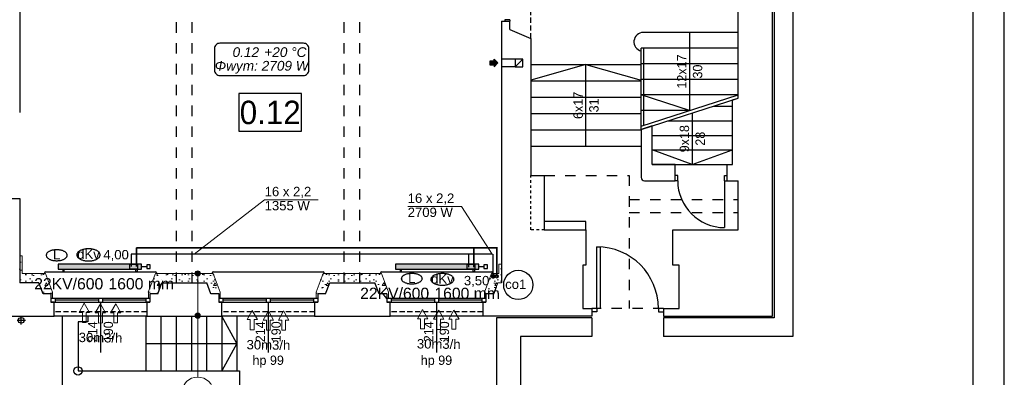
# Model space of a CAD drawing. Header units: millimetres. Extents: x 45180 to 119519, y 31297 to 302414.
# Tile 19 of 97: x 98880 to 117780, y 89897 to 96760. Entities that reach past the tile are written whole.
import ezdxf
from ezdxf.lldxf.tags import DXFTag

# ---------------------------------------------------------------- set-up
doc = ezdxf.new("R2010")
doc.units = ezdxf.units.MM
doc.header["$MEASUREMENT"] = 0
for name, pattern in [('Hidden Line', [100, 50, -50]), ('Krawędzie ukryte', [150, 100, -50]), ('PHANTOM', [2.5, 1.25, -0.25, 0.25, -0.25, 0.25, -0.25]), ('Przerywana', [400, 200, -200])]:
    doc.linetypes.add(name, pattern=pattern)
doc.layers.get('0').update_dxf_attribs({"color": 252})
for name, color, linetype in [('#opisy', 7, 'Continuous'), ('#podkład', 252, 'Continuous'), ('_TABELA', 7, 'Continuous'), ('IS_Armatura_podłączeniowa_grz._dolnozas.', 7, 'SOLID'), ('IS_Armatura_Therm', 7, 'SOLID'), ('IS_Grafika', 7, 'SOLID'), ('IS_Grzejniki_Plan_rzut', 7, 'SOLID'), ('IS_Opisy_działek_Therm', 7, 'SOLID'), ('IS_Text_Armatury_Therm', 7, 'Continuous'), ('IS_Text_Konstrukcji', 7, 'Continuous'), ('IS_Text_Odbiornikow_Therm', 7, 'Continuous')]:
    doc.layers.add(name, color=color, linetype=linetype)
for name, color, linetype, lineweight in [('Arch ocieplenie_Nr_Pióra__21', 252, 'Continuous', 13), ('Arch opisy_Nr_Pióra__21', 252, 'Continuous', 13), ('IS_Powrót', 5, 'DASHDOT', 35), ('IS_Zasilanie', 1, 'SOLID', 30)]:
    doc.layers.add(name, color=color, linetype=linetype, lineweight=lineweight)
doc.styles.add('ARIAL', font='arial.ttf', dxfattribs={"width": 0.75})
doc.styles.add('GENERATED_STYLE_3', font='txt')
doc.styles.add('GENERATED_STYLE_5', font='txt')
doc.styles.get("Standard").update_dxf_attribs({"font": 'arial.ttf', "bigfont": 'BIGFONT.SHX'})
tags = doc.linetypes.add('DASHDOT', pattern=[20, 10, -5, 0, -5]).pattern_tags.tags
tags[10:11] = [DXFTag(74, 4), DXFTag(75, 0), DXFTag(340, '0'), DXFTag(46, 0.0), DXFTag(50, 0.0), DXFTag(44, 0.0), DXFTag(45, 0.0)]
tags[8:9] = [DXFTag(74, 4), DXFTag(75, 0), DXFTag(340, '0'), DXFTag(46, 0.0), DXFTag(50, 0.0), DXFTag(44, 0.0), DXFTag(45, 0.0)]
tags[6:7] = [DXFTag(74, 4), DXFTag(75, 0), DXFTag(340, '0'), DXFTag(46, 0.0), DXFTag(50, 0.0), DXFTag(44, 0.0), DXFTag(45, 0.0)]
tags[4:5] = [DXFTag(74, 4), DXFTag(75, 0), DXFTag(340, '0'), DXFTag(46, 0.0), DXFTag(50, 0.0), DXFTag(44, 0.0), DXFTag(45, 0.0)]
tags = doc.linetypes.add('SOLID', pattern=[10, 10, 0]).pattern_tags.tags
tags[6:7] = [DXFTag(74, 4), DXFTag(75, 0), DXFTag(340, '0'), DXFTag(46, 0.0), DXFTag(50, 0.0), DXFTag(44, 0.0), DXFTag(45, 0.0)]
tags[4:5] = [DXFTag(74, 4), DXFTag(75, 0), DXFTag(340, '0'), DXFTag(46, 0.0), DXFTag(50, 0.0), DXFTag(44, 0.0), DXFTag(45, 0.0)]
pattern_1 = [(0, (0, 0), (0, 623.5383), [60, -300]), (0, (180, 311.8), (0, 623.5383), [60, -300]), (60, (0, 0), (-540, 311.769), [60, -300]), (60, (360, 0), (-540, 311.769), [60, -300]), (120, (60, 0), (540, 311.769), [60, -300]), (120, (420, 0), (540, 311.769), [60, -300]), (0, (0, 60), (0, 120), [0, -120, 0, -180]), (45, (60, 60), (-84.85282, 84.85282), [0, -90, 0, -150])]

# ---------------------------------------------------------------- blocks, each defined once
blk = doc.blocks.new('Ściana_155', base_point=(-87479, 48014))
at = {"layer": 'Arch ocieplenie_Nr_Pióra__21', "linetype": 'Continuous'}
h = blk.add_hatch(dxfattribs=at)
h.set_pattern_fill('Structural_Concrete', color=256, style=0, pattern_type=2)
h.set_pattern_definition(pattern_1)
h.paths.add_polyline_path([(-87479, 48014), (-87109, 48014), (-86985, 48194), (-87429, 48194)], flags=0)
for p, q in [((-87479, 48014), (-87109, 48014)), ((-86985, 48194), (-87429, 48194))]:
    blk.add_line(p, q, dxfattribs=at)
blk = doc.blocks.new('Ściana_156', base_point=(-87109, 48014))
at = {"layer": 'Arch ocieplenie_Nr_Pióra__21', "linetype": 'Continuous'}
h = blk.add_hatch(dxfattribs=at)
h.set_pattern_fill('Structural_Concrete', color=256, style=0, pattern_type=2)
h.set_pattern_definition(pattern_1)
h.paths.add_polyline_path([(-87109, 48014), (-87029, 47804), (-86848, 47834), (-86985, 48194)], flags=0)
for p, q in [((-87109, 48014), (-87029, 47804)), ((-86848, 47834), (-86985, 48194))]:
    blk.add_line(p, q, dxfattribs=at)
blk = doc.blocks.new('Ściana_157', base_point=(-87029, 47804))
at = {"layer": 'Arch ocieplenie_Nr_Pióra__21', "linetype": 'Continuous'}
h = blk.add_hatch(dxfattribs=at)
h.set_pattern_fill('Structural_Concrete', color=256, style=0, pattern_type=2)
h.set_pattern_definition(pattern_1)
h.paths.add_polyline_path([(-87029, 47804), (-86879, 47804), (-86849, 47834), (-86848, 47834)], flags=0)
for p, q in [((-86849, 47834), (-86848, 47834)), ((-87029, 47804), (-86879, 47804))]:
    blk.add_line(p, q, dxfattribs=at)
blk = doc.blocks.new('Ściana_158', base_point=(-86879, 47804))
at = {"layer": 'Arch ocieplenie_Nr_Pióra__21', "linetype": 'Continuous'}
h = blk.add_hatch(dxfattribs=at)
h.set_pattern_fill('Structural_Concrete', color=256, style=0, pattern_type=2)
h.set_pattern_definition(pattern_1)
h.paths.add_polyline_path([(-86879, 47804), (-86879, 47714), (-86849, 47714), (-86849, 47834)], flags=0)
for p, q in [((-86849, 47714), (-86849, 47834)), ((-86879, 47804), (-86879, 47714)), ((-86879, 47714), (-86849, 47714))]:
    blk.add_line(p, q, dxfattribs=at)
blk = doc.blocks.new('Ściana_159', base_point=(-84319, 48014))
at = {"layer": 'Arch ocieplenie_Nr_Pióra__21', "linetype": 'Continuous'}
h = blk.add_hatch(dxfattribs=at)
h.set_pattern_fill('Structural_Concrete', color=256, style=0, pattern_type=2)
h.set_pattern_definition(pattern_1)
h.paths.add_polyline_path([(-84319, 48194), (-84873, 48194), (-84749, 48014), (-84319, 48014)], flags=0)
for p, q in [((-84319, 48194), (-84873, 48194)), ((-84749, 48014), (-84319, 48014))]:
    blk.add_line(p, q, dxfattribs=at)
blk = doc.blocks.new('Ściana_160', base_point=(-84749, 48014))
at = {"layer": 'Arch ocieplenie_Nr_Pióra__21', "linetype": 'Continuous'}
h = blk.add_hatch(dxfattribs=at)
h.set_pattern_fill('Structural_Concrete', color=256, style=0, pattern_type=2)
h.set_pattern_definition(pattern_1)
h.paths.add_polyline_path([(-84873, 48194), (-85010, 47834), (-84829, 47804), (-84749, 48014)], flags=0)
for p, q in [((-84873, 48194), (-85010, 47834)), ((-84829, 47804), (-84749, 48014))]:
    blk.add_line(p, q, dxfattribs=at)
blk = doc.blocks.new('Ściana_161', base_point=(-84829, 47804))
at = {"layer": 'Arch ocieplenie_Nr_Pióra__21', "linetype": 'Continuous'}
h = blk.add_hatch(dxfattribs=at)
h.set_pattern_fill('Structural_Concrete', color=256, style=0, pattern_type=2)
h.set_pattern_definition(pattern_1)
h.paths.add_polyline_path([(-85010, 47834), (-85009, 47834), (-84979, 47804), (-84829, 47804)], flags=0)
for p, q in [((-85010, 47834), (-85009, 47834)), ((-84979, 47804), (-84829, 47804))]:
    blk.add_line(p, q, dxfattribs=at)
blk = doc.blocks.new('Ściana_162', base_point=(-84979, 47804))
at = {"layer": 'Arch ocieplenie_Nr_Pióra__21', "linetype": 'Continuous'}
h = blk.add_hatch(dxfattribs=at)
h.set_pattern_fill('Structural_Concrete', color=256, style=0, pattern_type=2)
h.set_pattern_definition(pattern_1)
h.paths.add_polyline_path([(-85009, 47834), (-85009, 47714), (-84979, 47714), (-84979, 47804)], flags=0)
for p, q in [((-85009, 47834), (-85009, 47714)), ((-85009, 47714), (-84979, 47714)), ((-84979, 47714), (-84979, 47804))]:
    blk.add_line(p, q, dxfattribs=at)
blk = doc.blocks.new('Ściana_163', base_point=(-84319, 48014))
at = {"layer": 'Arch ocieplenie_Nr_Pióra__21', "linetype": 'Continuous'}
h = blk.add_hatch(dxfattribs=at)
h.set_pattern_fill('Structural_Concrete', color=256, style=0, pattern_type=2)
h.set_pattern_definition(pattern_1)
h.paths.add_polyline_path([(-84319, 48014), (-83889, 48014), (-83765, 48194), (-84319, 48194)], flags=0)
for p, q in [((-83765, 48194), (-84319, 48194)), ((-84319, 48014), (-83889, 48014))]:
    blk.add_line(p, q, dxfattribs=at)
blk = doc.blocks.new('Ściana_164', base_point=(-83889, 48014))
at = {"layer": 'Arch ocieplenie_Nr_Pióra__21', "linetype": 'Continuous'}
h = blk.add_hatch(dxfattribs=at)
h.set_pattern_fill('Structural_Concrete', color=256, style=0, pattern_type=2)
h.set_pattern_definition(pattern_1)
h.paths.add_polyline_path([(-83889, 48014), (-83809, 47804), (-83628, 47834), (-83765, 48194)], flags=0)
for p, q in [((-83889, 48014), (-83809, 47804)), ((-83628, 47834), (-83765, 48194))]:
    blk.add_line(p, q, dxfattribs=at)
blk = doc.blocks.new('Ściana_165', base_point=(-83809, 47804))
at = {"layer": 'Arch ocieplenie_Nr_Pióra__21', "linetype": 'Continuous'}
h = blk.add_hatch(dxfattribs=at)
h.set_pattern_fill('Structural_Concrete', color=256, style=0, pattern_type=2)
h.set_pattern_definition(pattern_1)
h.paths.add_polyline_path([(-83809, 47804), (-83659, 47804), (-83629, 47834), (-83628, 47834)], flags=0)
for p, q in [((-83629, 47834), (-83628, 47834)), ((-83809, 47804), (-83659, 47804))]:
    blk.add_line(p, q, dxfattribs=at)
blk = doc.blocks.new('Ściana_166', base_point=(-83659, 47804))
at = {"layer": 'Arch ocieplenie_Nr_Pióra__21', "linetype": 'Continuous'}
h = blk.add_hatch(dxfattribs=at)
h.set_pattern_fill('Structural_Concrete', color=256, style=0, pattern_type=2)
h.set_pattern_definition(pattern_1)
h.paths.add_polyline_path([(-83659, 47804), (-83659, 47714), (-83629, 47714), (-83629, 47834)], flags=0)
for p, q in [((-83629, 47714), (-83629, 47834)), ((-83659, 47804), (-83659, 47714)), ((-83659, 47714), (-83629, 47714))]:
    blk.add_line(p, q, dxfattribs=at)
blk = doc.blocks.new('Ściana_167', base_point=(-81099, 48014))
at = {"layer": 'Arch ocieplenie_Nr_Pióra__21', "linetype": 'Continuous'}
h = blk.add_hatch(dxfattribs=at)
h.set_pattern_fill('Structural_Concrete', color=256, style=0, pattern_type=2)
h.set_pattern_definition(pattern_1)
h.paths.add_polyline_path([(-81099, 48194), (-81653, 48194), (-81529, 48014), (-81099, 48014)], flags=0)
for p, q in [((-81099, 48194), (-81653, 48194)), ((-81529, 48014), (-81099, 48014))]:
    blk.add_line(p, q, dxfattribs=at)
blk = doc.blocks.new('Ściana_168', base_point=(-81529, 48014))
at = {"layer": 'Arch ocieplenie_Nr_Pióra__21', "linetype": 'Continuous'}
h = blk.add_hatch(dxfattribs=at)
h.set_pattern_fill('Structural_Concrete', color=256, style=0, pattern_type=2)
h.set_pattern_definition(pattern_1)
h.paths.add_polyline_path([(-81653, 48194), (-81790, 47834), (-81609, 47804), (-81529, 48014)], flags=0)
for p, q in [((-81653, 48194), (-81790, 47834)), ((-81609, 47804), (-81529, 48014))]:
    blk.add_line(p, q, dxfattribs=at)
blk = doc.blocks.new('Ściana_169', base_point=(-81609, 47804))
at = {"layer": 'Arch ocieplenie_Nr_Pióra__21', "linetype": 'Continuous'}
h = blk.add_hatch(dxfattribs=at)
h.set_pattern_fill('Structural_Concrete', color=256, style=0, pattern_type=2)
h.set_pattern_definition(pattern_1)
h.paths.add_polyline_path([(-81790, 47834), (-81789, 47834), (-81759, 47804), (-81609, 47804)], flags=0)
for p, q in [((-81790, 47834), (-81789, 47834)), ((-81759, 47804), (-81609, 47804))]:
    blk.add_line(p, q, dxfattribs=at)
blk = doc.blocks.new('Ściana_170', base_point=(-81759, 47804))
at = {"layer": 'Arch ocieplenie_Nr_Pióra__21', "linetype": 'Continuous'}
h = blk.add_hatch(dxfattribs=at)
h.set_pattern_fill('Structural_Concrete', color=256, style=0, pattern_type=2)
h.set_pattern_definition(pattern_1)
h.paths.add_polyline_path([(-81789, 47834), (-81789, 47714), (-81759, 47714), (-81759, 47804)], flags=0)
for p, q in [((-81789, 47834), (-81789, 47714)), ((-81789, 47714), (-81759, 47714)), ((-81759, 47714), (-81759, 47804))]:
    blk.add_line(p, q, dxfattribs=at)
blk = doc.blocks.new('Ściana_171', base_point=(-81099, 48014))
at = {"layer": 'Arch ocieplenie_Nr_Pióra__21', "linetype": 'Continuous'}
h = blk.add_hatch(dxfattribs=at)
h.set_pattern_fill('Structural_Concrete', color=256, style=0, pattern_type=2)
h.set_pattern_definition(pattern_1)
h.paths.add_polyline_path([(-81099, 48014), (-80659, 48014), (-80535, 48194), (-81099, 48194)], flags=0)
for p, q in [((-80535, 48194), (-81099, 48194)), ((-81099, 48014), (-80659, 48014))]:
    blk.add_line(p, q, dxfattribs=at)
blk = doc.blocks.new('Ściana_172', base_point=(-80659, 48014))
at = {"layer": 'Arch ocieplenie_Nr_Pióra__21', "linetype": 'Continuous'}
h = blk.add_hatch(dxfattribs=at)
h.set_pattern_fill('Structural_Concrete', color=256, style=0, pattern_type=2)
h.set_pattern_definition(pattern_1)
h.paths.add_polyline_path([(-80659, 48014), (-80579, 47804), (-80398, 47834), (-80535, 48194)], flags=0)
for p, q in [((-80659, 48014), (-80579, 47804)), ((-80398, 47834), (-80535, 48194))]:
    blk.add_line(p, q, dxfattribs=at)
blk = doc.blocks.new('Ściana_173', base_point=(-80579, 47804))
at = {"layer": 'Arch ocieplenie_Nr_Pióra__21', "linetype": 'Continuous'}
h = blk.add_hatch(dxfattribs=at)
h.set_pattern_fill('Structural_Concrete', color=256, style=0, pattern_type=2)
h.set_pattern_definition(pattern_1)
h.paths.add_polyline_path([(-80579, 47804), (-80429, 47804), (-80399, 47834), (-80398, 47834)], flags=0)
for p, q in [((-80399, 47834), (-80398, 47834)), ((-80579, 47804), (-80429, 47804))]:
    blk.add_line(p, q, dxfattribs=at)
blk = doc.blocks.new('Ściana_174', base_point=(-80429, 47804))
at = {"layer": 'Arch ocieplenie_Nr_Pióra__21', "linetype": 'Continuous'}
h = blk.add_hatch(dxfattribs=at)
h.set_pattern_fill('Structural_Concrete', color=256, style=0, pattern_type=2)
h.set_pattern_definition(pattern_1)
h.paths.add_polyline_path([(-80429, 47804), (-80429, 47714), (-80399, 47714), (-80399, 47834)], flags=0)
for p, q in [((-80399, 47714), (-80399, 47834)), ((-80429, 47804), (-80429, 47714)), ((-80429, 47714), (-80399, 47714))]:
    blk.add_line(p, q, dxfattribs=at)
blk = doc.blocks.new('Ściana_175', base_point=(-78299, 48014))
at = {"layer": 'Arch ocieplenie_Nr_Pióra__21', "linetype": 'Continuous'}
h = blk.add_hatch(dxfattribs=at)
h.set_pattern_fill('Structural_Concrete', color=256, style=0, pattern_type=2)
h.set_pattern_definition(pattern_1)
h.paths.add_polyline_path([(-78423, 48194), (-78560, 47834), (-78379, 47804), (-78299, 48014)], flags=0)
for p, q in [((-78423, 48194), (-78560, 47834)), ((-78379, 47804), (-78299, 48014))]:
    blk.add_line(p, q, dxfattribs=at)
blk = doc.blocks.new('Ściana_176', base_point=(-78379, 47804))
at = {"layer": 'Arch ocieplenie_Nr_Pióra__21', "linetype": 'Continuous'}
h = blk.add_hatch(dxfattribs=at)
h.set_pattern_fill('Structural_Concrete', color=256, style=0, pattern_type=2)
h.set_pattern_definition(pattern_1)
h.paths.add_polyline_path([(-78560, 47834), (-78559, 47834), (-78529, 47804), (-78379, 47804)], flags=0)
for p, q in [((-78560, 47834), (-78559, 47834)), ((-78529, 47804), (-78379, 47804))]:
    blk.add_line(p, q, dxfattribs=at)
blk = doc.blocks.new('Ściana_177', base_point=(-78529, 47804))
at = {"layer": 'Arch ocieplenie_Nr_Pióra__21', "linetype": 'Continuous'}
h = blk.add_hatch(dxfattribs=at)
h.set_pattern_fill('Structural_Concrete', color=256, style=0, pattern_type=2)
h.set_pattern_definition(pattern_1)
h.paths.add_polyline_path([(-78559, 47834), (-78559, 47714), (-78529, 47714), (-78529, 47804)], flags=0)
for p, q in [((-78559, 47834), (-78559, 47714)), ((-78559, 47714), (-78529, 47714)), ((-78529, 47714), (-78529, 47804))]:
    blk.add_line(p, q, dxfattribs=at)
blk = doc.blocks.new('Ściana_178', base_point=(-87479, 48534))
at = {"layer": 'Arch ocieplenie_Nr_Pióra__21', "linetype": 'Continuous'}
h = blk.add_hatch(dxfattribs=at)
h.set_pattern_fill('Structural_Concrete', color=256, style=0, pattern_type=2)
h.set_pattern_definition(pattern_1)
h.paths.add_polyline_path([(-87479, 48534), (-87479, 48014), (-87429, 48194), (-87429, 48534)], flags=0)
for p, q in [((-87479, 48534), (-87479, 48014)), ((-87429, 48534), (-87479, 48534)), ((-87429, 48194), (-87429, 48534))]:
    blk.add_line(p, q, dxfattribs=at)
blk = doc.blocks.new('Ściana_179', base_point=(-78229, 48374))
at = {"layer": 'Arch ocieplenie_Nr_Pióra__21', "linetype": 'Continuous'}
h = blk.add_hatch(dxfattribs=at)
h.set_pattern_fill('Structural_Concrete', color=256, style=0, pattern_type=2)
h.set_pattern_definition(pattern_1)
h.paths.add_polyline_path([(-78279, 48374), (-78279, 48194), (-78229, 48014), (-78229, 48374)], flags=0)
for p, q in [((-78279, 48374), (-78279, 48194)), ((-78229, 48374), (-78279, 48374)), ((-78229, 48014), (-78229, 48374))]:
    blk.add_line(p, q, dxfattribs=at)
blk = doc.blocks.new('Ściana_180', base_point=(-78229, 48014))
at = {"layer": 'Arch ocieplenie_Nr_Pióra__21', "linetype": 'Continuous'}
h = blk.add_hatch(dxfattribs=at)
h.set_pattern_fill('Structural_Concrete', color=256, style=0, pattern_type=2)
h.set_pattern_definition(pattern_1)
h.paths.add_polyline_path([(-78279, 48194), (-78423, 48194), (-78299, 48014), (-78229, 48014)], flags=0)
for p, q in [((-78279, 48194), (-78423, 48194)), ((-78299, 48014), (-78229, 48014))]:
    blk.add_line(p, q, dxfattribs=at)
blk = doc.blocks.new('Linia_12', base_point=(-84062, 47384))
at = {"layer": 'Arch opisy_Nr_Pióra__21', "linetype": 'Continuous'}
blk.add_line((-84062, 47384), (-84062, 46205), dxfattribs=at)
blk.add_circle((-84062, 45905), 300, dxfattribs=at)
blk = doc.blocks.new('Linia_13', base_point=(-84062, 48194))
at = {"layer": 'Arch opisy_Nr_Pióra__21', "linetype": 'Continuous'}
for points in [[(-84012, 48194), (-84016, 48213), (-84026, 48229), (-84043, 48240), (-84062, 48244), (-84081, 48240), (-84097, 48229), (-84108, 48213), (-84112, 48194), (-84108, 48174), (-84097, 48158), (-84081, 48147), (-84062, 48144), (-84043, 48147), (-84026, 48158), (-84016, 48174)], [(-84012, 47384), (-84016, 47403), (-84026, 47419), (-84043, 47430), (-84062, 47434), (-84081, 47430), (-84097, 47419), (-84108, 47403), (-84112, 47384), (-84108, 47364), (-84097, 47348), (-84081, 47337), (-84062, 47334), (-84043, 47337), (-84026, 47348), (-84016, 47364)]]:
    blk.add_hatch(color=256, dxfattribs=at).paths.add_polyline_path(points, flags=0)
blk.add_line((-84062, 48144), (-84062, 47434), dxfattribs=at)
for centre in [(-84062, 48194), (-84062, 47384)]:
    blk.add_circle(centre, 50, dxfattribs=at)
blk = doc.blocks.new('E210168')
at = {"color": 7, "lineweight": 13}
for p, q in [((19.4, 19.8), (19.4, 13.6)), ((19.4, 19.8), (37, 9.9)), ((19.4, 0), (37, 9.9)), ((19.4, 6.2), (19.4, 0))]:
    blk.add_line(p, q, dxfattribs=at)
blk.add_lwpolyline([(19.4, 13.6), (0, 13.6), (0, 6.2), (19.4, 6.2)], dxfattribs=at)

msp = doc.modelspace()

# ---------------------------------------------------------------- hatches: boundary and pattern name
at = {"layer": '#podkład', "linetype": 'Continuous'}
msp.add_hatch(color=256, dxfattribs=at).paths.add_polyline_path([(107990, 95855), (107990, 95890), (107910, 95890), (107910, 95970), (107990, 95970), (107990, 96005), (108060, 95930)], flags=0)
at = {"layer": 'IS_Grzejniki_Plan_rzut', "ltscale": 10}
for points in [[(99620, 91970), (101220, 91970), (101220, 92070), (99620, 92070)], [(106095, 91970), (107695, 91970), (107695, 92070), (106095, 92070)]]:
    msp.add_hatch(color=251, dxfattribs=at).paths.add_polyline_path(points)

# ---------------------------------------------------------------- linework, layer by layer
at = {"layer": '#podkład', "linetype": 'Continuous'}
for p, q in [((98880, 97980), (98880, 94980)), ((112670, 95255), (112670, 97295)), ((113330, 91070), (113330, 97295)), ((113360, 97295), (113360, 91040)), ((113720, 97295), (113720, 90680)), ((108130, 96730), (108290, 96730)), ((108130, 96730), (108130, 91710)), ((108290, 96760), (108190, 96760)), ((108190, 96760), (108190, 96730)), ((108290, 96760), (108290, 96730)), ((108290, 96570), (108290, 96730)), ((108290, 96570), (108690, 96400)), ((108690, 96400), (108690, 93770)), ((112670, 96515), (110850, 96515)), ((111740, 96515), (111740, 95015)), ((112670, 96215), (110810, 96215)), ((110810, 94655), (110810, 96215)), ((110860, 94731), (110860, 96215)), ((107910, 95890), (107910, 95970)), ((107910, 95970), (107990, 95970)), ((107990, 95890), (107910, 95890)), ((108060, 95930), (107990, 96005)), ((107990, 95970), (107990, 96005)), ((108060, 95930), (107990, 95855)), ((107990, 95890), (107990, 95855)), ((108390, 96005), (108130, 96005)), ((108390, 95855), (108130, 95855)), ((108540, 96005), (108390, 96005)), ((108390, 96005), (108390, 95855)), ((108390, 95855), (108540, 96005)), ((108390, 95855), (108540, 95855)), ((108540, 95855), (108540, 96005)), ((108690, 95900), (110810, 95900)), ((109750, 95900), (108690, 95600)), ((109750, 94330), (109750, 95900)), ((109750, 95900), (110810, 95600)), ((112670, 95915), (110810, 95915)), ((108690, 95586), (110810, 95586)), ((112670, 95615), (110810, 95615)), ((103089, 95342), (103089, 94622)), ((104289, 95342), (103089, 95342)), ((104289, 94622), (104289, 95342)), ((108690, 95272), (110810, 95272)), ((112670, 95315), (110810, 95315)), ((110810, 94715), (112670, 95315)), ((111740, 95015), (110810, 95315)), ((110810, 94655), (112670, 95255)), ((112560, 95220), (112670, 95255)), ((112190, 95100), (112560, 95100)), ((112560, 93980), (112560, 95220)), ((108690, 94958), (110810, 94958)), ((111740, 95015), (110810, 95015)), ((111790, 94971), (111790, 93980)), ((111020, 94723), (110810, 94655)), ((111020, 93980), (111020, 94723)), ((111322, 94820), (112560, 94820)), ((103089, 94622), (104289, 94622)), ((108690, 94644), (110810, 94644)), ((110810, 94655), (110810, 93730)), ((111020, 94540), (112560, 94540)), ((108690, 94330), (110810, 94330)), ((111790, 93980), (111020, 94260)), ((111020, 94260), (112560, 94260)), ((111790, 93980), (112560, 94260)), ((111460, 93980), (111020, 93980)), ((111020, 93980), (112560, 93980)), ((111460, 93670), (111460, 93980)), ((112460, 93670), (112460, 93980)), ((112460, 93980), (112560, 93980)), ((108690, 93770), (108950, 93770)), ((108950, 93770), (108950, 92730)), ((111510, 93770), (111460, 93770)), ((111510, 93670), (111510, 93770)), ((112410, 93670), (112410, 93770)), ((112410, 93770), (112460, 93770)), ((110870, 93670), (111460, 93670)), ((111510, 93670), (111460, 93670)), ((112410, 93670), (112410, 92770)), ((112410, 93670), (112460, 93670)), ((112460, 93670), (112670, 93670)), ((112670, 92730), (112670, 93670)), ((98200, 93330), (98880, 93330)), ((98880, 93330), (98880, 91710)), ((109750, 92890), (108950, 92890)), ((109750, 92730), (109750, 92890)), ((108950, 92730), (109750, 92730)), ((109750, 92730), (109750, 92050)), ((111420, 92050), (111420, 92730)), ((111420, 92730), (112670, 92730)), ((109960, 91220), (109960, 92400)), ((109960, 92400), (110020, 92400)), ((110020, 92400), (110020, 91220)), ((109750, 92050), (109690, 92050)), ((109690, 92050), (109690, 91220)), ((111540, 92050), (111420, 92050)), ((111540, 91220), (111540, 92050)), ((99354, 91900), (99354, 91890)), ((99374, 91920), (101486, 91920)), ((101506, 91900), (101506, 91890)), ((102574, 91900), (102574, 91890)), ((102594, 91920), (104706, 91920)), ((104726, 91900), (104726, 91890)), ((105804, 91900), (105804, 91890)), ((105824, 91920), (107936, 91920)), ((107956, 91900), (107956, 91890)), ((99250, 91710), (98880, 91710)), ((99330, 91500), (99250, 91710)), ((101530, 91500), (101610, 91710)), ((101610, 91710), (102470, 91710)), ((102550, 91500), (102470, 91710)), ((104750, 91500), (104830, 91710)), ((104830, 91710), (105700, 91710)), ((105780, 91500), (105700, 91710)), ((99480, 91500), (99330, 91500)), ((99480, 91500), (99480, 91340)), ((101380, 91500), (101380, 91340)), ((101530, 91500), (101380, 91500)), ((102700, 91500), (102550, 91500)), ((102700, 91500), (102700, 91340)), ((104600, 91500), (104600, 91340)), ((104750, 91500), (104600, 91500)), ((105930, 91500), (105780, 91500)), ((105930, 91500), (105930, 91340)), ((107830, 91500), (107830, 91340)), ((107980, 91500), (107830, 91500)), ((107980, 91500), (108030, 91631)), ((101380, 91410), (99480, 91410)), ((99540, 91340), (99480, 91340)), ((99480, 91340), (101380, 91340)), ((99540, 91070), (99540, 91340)), ((99560, 91410), (99560, 91340)), ((100390, 91375), (99560, 91375)), ((100390, 91410), (100390, 91340)), ((100430, 91340), (100430, 90370)), ((100470, 91410), (100470, 91340)), ((101300, 91375), (100470, 91375)), ((101300, 91410), (101300, 91340)), ((101380, 91340), (101320, 91340)), ((101320, 91340), (101320, 91070)), ((104600, 91410), (102700, 91410)), ((102760, 91340), (102700, 91340)), ((102700, 91340), (104600, 91340)), ((102760, 91070), (102760, 91340)), ((102780, 91410), (102780, 91340)), ((103610, 91375), (102780, 91375)), ((103610, 91410), (103610, 91340)), ((103650, 91340), (103650, 90370)), ((103690, 91410), (103690, 91340)), ((104520, 91375), (103690, 91375)), ((104520, 91410), (104520, 91340)), ((104600, 91340), (104540, 91340)), ((104540, 91340), (104540, 91070)), ((107830, 91410), (105930, 91410)), ((105990, 91340), (105930, 91340)), ((105930, 91340), (107830, 91340)), ((105990, 91070), (105990, 91340)), ((106010, 91410), (106010, 91340)), ((106840, 91375), (106010, 91375)), ((106840, 91410), (106840, 91340)), ((106880, 91340), (106880, 90370)), ((106920, 91410), (106920, 91340)), ((107750, 91375), (106920, 91375)), ((107750, 91410), (107750, 91340)), ((107830, 91340), (107770, 91340)), ((107770, 91340), (107770, 91070)), ((109690, 91220), (109860, 91220)), ((109860, 91220), (109860, 91070)), ((109960, 91220), (109860, 91220)), ((109960, 91150), (109860, 91150)), ((110020, 91220), (109960, 91220)), ((109960, 91220), (109960, 91150)), ((111240, 91220), (111140, 91220)), ((111140, 91220), (111140, 91150)), ((111140, 91150), (111240, 91150)), ((111240, 91220), (111240, 91070)), ((111240, 91220), (111540, 91220)), ((98490, 91070), (99540, 91070)), ((98830, 90990), (98990, 90990)), ((98910, 90910), (98910, 91070)), ((101320, 91070), (99540, 91070)), ((99700, 89720), (99700, 91070)), ((100190, 90960), (100000, 90960)), ((100000, 90960), (100000, 90020)), ((100190, 91070), (100190, 90960)), ((101300, 91070), (101300, 90020)), ((101320, 91070), (102760, 91070)), ((101592, 91070), (101592, 90020)), ((101883, 91070), (101883, 90020)), ((102175, 91070), (102175, 90020)), ((102467, 91070), (102467, 90020)), ((102758, 91070), (102758, 90020)), ((103050, 90545), (102758, 91070)), ((104540, 91070), (102760, 91070)), ((103050, 91070), (103050, 90020)), ((104540, 91070), (105990, 91070)), ((107770, 91070), (105990, 91070)), ((109860, 91070), (107770, 91070)), ((108030, 91040), (108030, 89674)), ((109860, 91040), (108030, 91040)), ((109860, 91040), (109860, 90680)), ((111240, 91070), (113330, 91070)), ((113360, 91040), (111240, 91040)), ((111240, 91040), (111240, 90680)), ((101300, 90545), (103050, 90545)), ((103050, 90545), (102758, 90020)), ((108490, 90680), (108490, 89674)), ((109860, 90680), (108490, 90680)), ((113720, 90680), (111240, 90680)), ((100000, 90020), (103100, 90020)), ((103100, 90020), (103100, 89720))]:
    msp.add_line(p, q, dxfattribs=at)
at = {"layer": '#podkład', "linetype": 'Przerywana'}
for p, q in [((101890, 91710), (101890, 97980)), ((102190, 91710), (102190, 97980)), ((105110, 91710), (105110, 97980)), ((105410, 91710), (105410, 97980)), ((108950, 93770), (110580, 93770)), ((110580, 93770), (110580, 91220)), ((110580, 93310), (112670, 93310)), ((110580, 93060), (112670, 93060)), ((111240, 91220), (109860, 91220))]:
    msp.add_line(p, q, dxfattribs=at)
at = {"layer": '#podkład', "linetype": 'Krawędzie ukryte'}
for p, q in [((108690, 96400), (108690, 98075)), ((101320, 91150), (99540, 91150)), ((104540, 91150), (102760, 91150)), ((107770, 91150), (105990, 91150))]:
    msp.add_line(p, q, dxfattribs=at)
at = {"layer": '#podkład', "linetype": 'Hidden Line'}
for p, q in [((108690, 92730), (108690, 93770)), ((108950, 92730), (108690, 92730))]:
    msp.add_line(p, q, dxfattribs=at)
at = {"layer": '#podkład', "linetype": 'Continuous'}
msp.add_circle((98910, 90990), 55, dxfattribs=at)
at = {"layer": '#podkład'}
msp.add_circle((100000, 90020), 80, dxfattribs=at)
at = {"layer": '#podkład', "linetype": 'Continuous'}
for centre, radius, start, end in [((110850, 96335), 180, 90, 257.1604), ((110870, 93730), 60, 180, 270), ((112410, 93670), 900, 180, 270), ((109960, 91220), 1180, 0, 90), ((99374, 91900), 20, 90, 180), ((101486, 91900), 20, 0, 90), ((102594, 91900), 20, 90, 180), ((104706, 91900), 20, 0, 90), ((105824, 91900), 20, 90, 180), ((107936, 91900), 20, 0, 90)]:
    msp.add_arc(centre, radius, start, end, dxfattribs=at)
at = {"layer": '_TABELA', "color": 7}
for p, q in [((117780, 79953), (117780, 109653)), ((117180, 80563), (117180, 109043))]:
    msp.add_line(p, q, dxfattribs=at)
at = {"layer": 'IS_Armatura_podłączeniowa_grz._dolnozas.', "ltscale": 10}
for p, q in [((101150, 92060), (100990, 92060)), ((100990, 92060), (100990, 91980)), ((101150, 91980), (101150, 92060)), ((107625, 92060), (107465, 92060)), ((107465, 92060), (107465, 91980)), ((107625, 91980), (107625, 92060)), ((100990, 91980), (101150, 91980)), ((100990, 91980), (100990, 91980)), ((107465, 91980), (107625, 91980)), ((107465, 91980), (107465, 91980))]:
    msp.add_line(p, q, dxfattribs=at)
at = {"layer": 'IS_Armatura_Therm', "ltscale": 10}
for p, q in [((101383, 92052), (101318, 92052)), ((101318, 92052), (101318, 91987)), ((101383, 91987), (101383, 92052)), ((107857, 92052), (107792, 92052)), ((107792, 92052), (107792, 91987)), ((107857, 91987), (107857, 92052)), ((101220, 92020), (101318, 92020)), ((101318, 91987), (101383, 91987)), ((107695, 92020), (107792, 92020)), ((107792, 91987), (107857, 91987))]:
    msp.add_line(p, q, dxfattribs=at)
at = {"layer": 'IS_Grafika', "ltscale": 10}
for p, q in [((107805, 91552), (107805, 91552)), ((107905, 91602), (107905, 91602))]:
    msp.add_line(p, q, dxfattribs=at)
msp.add_circle((108450, 91670), 280, dxfattribs=at)
for points, knots in [([(99591, 92344), (99581, 92344), (99561, 92344), (99533, 92340), (99506, 92335), (99481, 92328), (99459, 92319), (99439, 92309), (99422, 92297), (99408, 92284), (99397, 92270), (99391, 92255), (99389, 92244), (99389, 92239)], [0, 0, 0, 0, 29.81303, 58.439291, 85.728194, 111.528232, 135.699277, 158.129661, 178.761629, 197.63058, 214.924287, 231.061128, 246.757311, 246.757311, 246.757311, 246.757311]), ([(99389, 92239), (99389, 92234), (99391, 92223), (99397, 92208), (99408, 92194), (99422, 92181), (99439, 92169), (99459, 92159), (99481, 92150), (99506, 92143), (99533, 92138), (99561, 92135), (99581, 92134), (99591, 92134)], [0, 0, 0, 0, 15.696184, 31.833024, 49.126731, 67.995682, 88.62765, 111.058035, 135.229079, 161.029117, 188.31802, 216.944282, 246.757311, 246.757311, 246.757311, 246.757311]), ([(99792, 92239), (99792, 92244), (99791, 92255), (99784, 92270), (99774, 92284), (99760, 92297), (99743, 92309), (99723, 92319), (99700, 92328), (99675, 92335), (99649, 92340), (99620, 92344), (99601, 92344), (99591, 92344)], [0, 0, 0, 0, 15.696184, 31.833024, 49.126731, 67.995682, 88.62765, 111.058035, 135.229079, 161.029117, 188.31802, 216.944282, 246.757311, 246.757311, 246.757311, 246.757311]), ([(99591, 92134), (99601, 92134), (99620, 92135), (99649, 92138), (99675, 92143), (99700, 92150), (99723, 92159), (99743, 92169), (99760, 92181), (99774, 92194), (99784, 92208), (99791, 92223), (99792, 92234), (99792, 92239)], [0, 0, 0, 0, 29.81303, 58.439291, 85.728194, 111.528232, 135.699277, 158.129661, 178.761629, 197.63058, 214.924287, 231.061128, 246.757311, 246.757311, 246.757311, 246.757311]), ([(100200, 92363), (100189, 92363), (100168, 92362), (100136, 92358), (100107, 92352), (100079, 92345), (100054, 92335), (100032, 92323), (100013, 92311), (99998, 92296), (99986, 92281), (99979, 92264), (99977, 92252), (99977, 92246)], [0, 0, 0, 0, 33.024043, 64.733497, 94.961552, 123.540383, 150.314771, 175.16102, 198.015155, 218.916387, 238.072713, 255.947572, 273.334314, 273.334314, 273.334314, 273.334314]), ([(99977, 92246), (99977, 92240), (99979, 92229), (99986, 92212), (99998, 92196), (100013, 92182), (100032, 92169), (100054, 92158), (100079, 92148), (100107, 92140), (100136, 92134), (100168, 92131), (100189, 92130), (100200, 92130)], [0, 0, 0, 0, 17.386742, 35.2616, 54.417927, 75.319159, 98.173293, 123.019543, 149.793931, 178.372762, 208.600817, 240.310271, 273.334314, 273.334314, 273.334314, 273.334314]), ([(100424, 92246), (100424, 92252), (100422, 92264), (100415, 92281), (100403, 92296), (100388, 92311), (100369, 92323), (100346, 92335), (100322, 92345), (100294, 92352), (100264, 92358), (100233, 92362), (100211, 92363), (100200, 92363)], [0, 0, 0, 0, 17.386742, 35.2616, 54.417927, 75.319159, 98.173293, 123.019543, 149.793931, 178.372762, 208.600817, 240.310271, 273.334314, 273.334314, 273.334314, 273.334314]), ([(100200, 92130), (100211, 92130), (100233, 92131), (100264, 92134), (100294, 92140), (100322, 92148), (100346, 92158), (100369, 92169), (100388, 92182), (100403, 92196), (100415, 92212), (100422, 92229), (100424, 92240), (100424, 92246)], [0, 0, 0, 0, 33.024043, 64.733497, 94.961552, 123.540383, 150.314771, 175.16102, 198.015155, 218.916387, 238.072713, 255.947572, 273.334314, 273.334314, 273.334314, 273.334314]), ([(106407, 91890), (106397, 91890), (106378, 91889), (106349, 91886), (106323, 91881), (106298, 91874), (106275, 91865), (106255, 91855), (106238, 91843), (106224, 91830), (106214, 91816), (106207, 91801), (106206, 91790), (106206, 91785)], [0, 0, 0, 0, 29.81303, 58.439291, 85.728194, 111.528232, 135.699277, 158.129661, 178.761629, 197.63058, 214.924287, 231.061128, 246.757311, 246.757311, 246.757311, 246.757311]), ([(106609, 91785), (106609, 91790), (106607, 91801), (106601, 91816), (106590, 91830), (106576, 91843), (106559, 91855), (106539, 91865), (106517, 91874), (106492, 91881), (106465, 91886), (106437, 91889), (106417, 91890), (106407, 91890)], [0, 0, 0, 0, 15.696184, 31.833024, 49.126731, 67.995682, 88.62765, 111.058035, 135.229079, 161.029117, 188.31802, 216.944282, 246.757311, 246.757311, 246.757311, 246.757311]), ([(106994, 91888), (106983, 91888), (106961, 91887), (106930, 91883), (106900, 91878), (106873, 91870), (106848, 91860), (106826, 91849), (106807, 91836), (106791, 91821), (106780, 91806), (106772, 91789), (106770, 91777), (106770, 91771)], [0, 0, 0, 0, 33.024043, 64.733497, 94.961552, 123.540383, 150.314771, 175.16102, 198.015155, 218.916387, 238.072713, 255.947572, 273.334314, 273.334314, 273.334314, 273.334314]), ([(107217, 91771), (107217, 91777), (107215, 91789), (107208, 91806), (107196, 91821), (107181, 91836), (107162, 91849), (107140, 91860), (107115, 91870), (107087, 91878), (107058, 91883), (107026, 91887), (107005, 91888), (106994, 91888)], [0, 0, 0, 0, 17.386742, 35.2616, 54.417927, 75.319159, 98.173293, 123.019543, 149.793931, 178.372762, 208.600817, 240.310271, 273.334314, 273.334314, 273.334314, 273.334314]), ([(106204, 91795), (106204, 91790), (106206, 91779), (106212, 91764), (106223, 91750), (106237, 91737), (106254, 91725), (106274, 91715), (106296, 91706), (106321, 91699), (106348, 91694), (106376, 91691), (106396, 91690), (106406, 91690)], [0, 0, 0, 0, 15.696184, 31.833024, 49.126731, 67.995682, 88.62765, 111.058035, 135.229079, 161.029117, 188.31802, 216.944282, 246.757311, 246.757311, 246.757311, 246.757311]), ([(106406, 91690), (106416, 91690), (106435, 91691), (106464, 91694), (106490, 91699), (106515, 91706), (106538, 91715), (106558, 91725), (106575, 91737), (106589, 91750), (106599, 91764), (106606, 91779), (106607, 91790), (106607, 91795)], [0, 0, 0, 0, 29.81303, 58.439291, 85.728194, 111.528232, 135.699277, 158.129661, 178.761629, 197.63058, 214.924287, 231.061128, 246.757311, 246.757311, 246.757311, 246.757311]), ([(106769, 91781), (106769, 91776), (106771, 91764), (106778, 91747), (106790, 91731), (106805, 91717), (106824, 91704), (106846, 91693), (106871, 91683), (106899, 91675), (106928, 91669), (106960, 91666), (106981, 91665), (106992, 91665)], [0, 0, 0, 0, 17.386742, 35.2616, 54.417927, 75.319159, 98.173293, 123.019543, 149.793931, 178.372762, 208.600817, 240.310271, 273.334314, 273.334314, 273.334314, 273.334314]), ([(106992, 91665), (107003, 91665), (107025, 91666), (107056, 91669), (107086, 91675), (107113, 91683), (107138, 91693), (107161, 91704), (107179, 91717), (107195, 91731), (107207, 91747), (107214, 91764), (107216, 91776), (107216, 91781)], [0, 0, 0, 0, 33.024043, 64.733497, 94.961552, 123.540383, 150.314771, 175.16102, 198.015155, 218.916387, 238.072713, 255.947572, 273.334314, 273.334314, 273.334314, 273.334314])]:
    msp.add_open_spline(points, degree=3, knots=knots, dxfattribs=at)
at = {"layer": 'IS_Grzejniki_Plan_rzut', "ltscale": 10}
for p, q in [((101220, 92070), (99620, 92070)), ((99620, 92070), (99620, 91970)), ((101220, 91970), (101220, 92070)), ((107695, 92070), (106095, 92070)), ((106095, 92070), (106095, 91970)), ((107695, 91970), (107695, 92070)), ((99620, 91970), (101220, 91970)), ((99620, 91970), (99620, 91970)), ((99708, 91970), (99708, 91920)), ((99708, 91920), (99733, 91920)), ((99733, 91920), (99733, 91970)), ((101108, 91920), (101108, 91970)), ((101133, 91920), (101108, 91920)), ((101133, 91970), (101133, 91920)), ((106095, 91970), (107695, 91970)), ((106095, 91970), (106095, 91970)), ((106182, 91970), (106182, 91920)), ((106182, 91920), (106207, 91920)), ((106207, 91920), (106207, 91970)), ((107582, 91920), (107582, 91970)), ((107607, 91920), (107582, 91920)), ((107607, 91970), (107607, 91920))]:
    msp.add_line(p, q, dxfattribs=at)
at = {"layer": 'IS_Opisy_działek_Therm', "lineweight": 5, "ltscale": 10}
for p, q in [((102228, 92257), (103582, 93303)), ((103582, 93303), (104612, 93303)), ((106328, 93175), (107358, 93175)), ((107952, 92257), (107358, 93175))]:
    msp.add_line(p, q, dxfattribs=at)
at = {"layer": 'IS_Powrót', "ltscale": 10}
for p, q in [((107596, 92383), (101120, 92383)), ((101120, 92383), (101120, 92020)), ((108052, 92383), (107596, 92383)), ((107596, 92383), (107596, 92013)), ((108037, 91835), (108037, 92385))]:
    msp.add_line(p, q, dxfattribs=at)
at = {"layer": 'IS_Powrót', "color": 5, "lineweight": 30, "ltscale": 20}
for centre in [(107967, 91834), (108037, 91835)]:
    msp.add_circle(centre, 22.1, dxfattribs=at)
at = {"layer": 'IS_Powrót', "color": 5, "lineweight": 0, "ltscale": 20}
msp.add_circle((108037, 91835), 34.1, dxfattribs=at)
at = {"layer": 'IS_Text_Konstrukcji', "linetype": 'SOLID', "ltscale": 10}
msp.add_lwpolyline([(102724, 95688), (104327, 95688, 0.414214), (104430, 95791), (104430, 96205, 0.414214), (104327, 96308), (102724, 96308, 0.414214), (102620, 96205), (102620, 95791, 0.414214), (102724, 95688)], format="xyb", dxfattribs=at)
at = {"layer": 'IS_Zasilanie', "ltscale": 10}
for p, q in [((107496, 92257), (101020, 92257)), ((101020, 92257), (101020, 92020)), ((107952, 92257), (107496, 92257)), ((107496, 92257), (107496, 92013)), ((107967, 91834), (107967, 92257))]:
    msp.add_line(p, q, dxfattribs=at)
at = {"layer": 'IS_Zasilanie', "color": 1, "linetype": 'PHANTOM', "lineweight": 0, "ltscale": 250}
msp.add_circle((107967, 91834), 34.1, dxfattribs=at)
at = {"layer": 'IS_Zasilanie', "color": 1, "linetype": 'PHANTOM', "lineweight": 30, "ltscale": 250}
msp.add_circle((107967, 91834), 22.1, dxfattribs=at)
msp.add_circle((107967, 91834), 22.1, dxfattribs=at)

# ---------------------------------------------------------------- block references
at = {"layer": '#podkład'}
for name, p in [('Ściana_178', (98880, 92230)), ('Ściana_179', (108130, 92070)), ('Ściana_155', (98880, 91710)), ('Ściana_156', (99250, 91710)), ('Ściana_160', (101610, 91710)), ('Ściana_159', (102040, 91710)), ('Ściana_163', (102040, 91710)), ('Ściana_164', (102470, 91710)), ('Ściana_168', (104830, 91710)), ('Ściana_167', (105260, 91710)), ('Ściana_171', (105260, 91710)), ('Ściana_172', (105700, 91710)), ('Ściana_175', (108060, 91710)), ('Ściana_180', (108130, 91710)), ('Ściana_157', (99330, 91500)), ('Ściana_158', (99480, 91500)), ('Ściana_161', (101530, 91500)), ('Ściana_162', (101380, 91500)), ('Ściana_165', (102550, 91500)), ('Ściana_166', (102700, 91500)), ('Ściana_169', (104750, 91500)), ('Ściana_170', (104600, 91500)), ('Ściana_173', (105780, 91500)), ('Ściana_174', (105930, 91500)), ('Ściana_176', (107980, 91500)), ('Ściana_177', (107830, 91500))]:
    msp.add_blockref(name, p, dxfattribs=at)
at = {"layer": '#podkład', "linetype": 'Continuous'}
for name, p in [('Linia_13', (102297, 91890)), ('Linia_12', (102297, 91080))]:
    msp.add_blockref(name, p, dxfattribs=at)
at = {"color": 7, "lineweight": 5, "xscale": 10, "yscale": 10, "zscale": 10, "rotation": 90.09664922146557}
for p in [(100220, 90949), (100530, 90939), (100822, 90940), (103443, 90810), (103753, 90800), (104045, 90801), (106712, 90827), (107022, 90817), (107314, 90818)]:
    msp.add_blockref('E210168', p, dxfattribs=at)

# ---------------------------------------------------------------- texts
at = {"layer": '#opisy', "color": 7, "lineweight": 0, "style": 'ARIAL'}
for p in [(100011, 90573, 140), (103234, 90434, 140), (106503, 90451, 140)]:
    msp.add_text('30m3/h', height=180, rotation=359.2172, dxfattribs=at).set_placement(p)
at = {"layer": '#podkład', "linetype": 'Continuous', "char_height": 180, "width": 1346.33, "attachment_point": 2, "rotation": 90, "style": 'GENERATED_STYLE_5'}
for s, insert, line_spacing_factor in [('{12x17\\P30}', (111499, 95765), 1.008452), ('{6x17\\P31}', (109509, 95115), 1.008452), ('{9x18\\P28}', (111549, 94476), 1.008888), ('{214\\P190}', (100189, 90770), 1.008452), ('{214\\P190}', (103409, 90770), 1.008452), ('{214\\P190}', (106639, 90770), 1.008452)]:
    msp.add_mtext(s, dxfattribs=dict(at, insert=insert, line_spacing_factor=line_spacing_factor))
at = {"layer": '#podkład', "linetype": 'Continuous'}
for s, insert, char_height, attachment_point, style in [('{0.12}', (103689, 94749), 450, 8, 'GENERATED_STYLE_3'), ('{hp 99}', (103650, 90314), 180, 2, 'GENERATED_STYLE_5'), ('{hp 99}', (106880, 90314), 180, 2, 'GENERATED_STYLE_5')]:
    msp.add_mtext(s, dxfattribs=dict(at, insert=insert, char_height=char_height, attachment_point=attachment_point, style=style))
at = {"layer": 'IS_Grafika', "ltscale": 10, "char_height": 180}
for s, insert, attachment_point in [('\\fArial|b0|i0;L', (99591, 92343), 2), ('\\fArial|b0|i0;dKv', (100200, 92350), 2), ('\\fArial|b0|i0;L', (106407, 91888), 2), ('\\fArial|b0|i0;dKv', (106994, 91875), 2), ('\\fArial|b0|i0;co1', (108604, 91773), 3)]:
    msp.add_mtext(s, dxfattribs=dict(at, insert=insert, attachment_point=attachment_point))
at = {"layer": 'IS_Opisy_działek_Therm', "ltscale": 10, "char_height": 180}
for s, insert, attachment_point in [('\\fArial|b0|i0;16 x 2,2', (103582, 93339), 7), ('\\fArial|b0|i0;16 x 2,2', (106328, 93211), 7), ('\\fArial|b0|i0;1355 W', (103582, 93281), 1), ('\\fArial|b0|i0;2709 W', (106328, 93153), 1)]:
    msp.add_mtext(s, dxfattribs=dict(at, insert=insert, attachment_point=attachment_point))
at = {"layer": 'IS_Text_Armatury_Therm', "linetype": 'SOLID', "ltscale": 10, "char_height": 180, "attachment_point": 7}
for s, insert in [('\\fArial|b0|i0;4,00  ', (100486, 92127)), ('\\fArial|b0|i0;3,50  ', (107406, 91629))]:
    msp.add_mtext(s, dxfattribs=dict(at, insert=insert))
at = {"layer": 'IS_Text_Konstrukcji', "linetype": 'SOLID', "ltscale": 10, "char_height": 187.2}
for s, insert, attachment_point in [('\\fArial|b0|i1;0.12', (103475, 96041), 9), ('\\fArial|b0|i1;+20 °C', (103575, 96041), 7), ('\\fArial|b0|i1;Φwym: 2709 W', (103525, 95969), 2)]:
    msp.add_mtext(s, dxfattribs=dict(at, insert=insert, attachment_point=attachment_point))
at = {"layer": 'IS_Text_Odbiornikow_Therm', "linetype": 'SOLID', "ltscale": 10, "char_height": 216}
for s, insert, attachment_point in [('\\fArial|b0|i0;22KV/600', (100484, 91581), 9), ('\\fArial|b0|i0;1600 mm', (100584, 91581), 7), ('\\fArial|b0|i0;22KV/600', (106740, 91397), 9), ('\\fArial|b0|i0;1600 mm', (106840, 91397), 7)]:
    msp.add_mtext(s, dxfattribs=dict(at, insert=insert, attachment_point=attachment_point))

doc.saveas('drawing.dxf')
